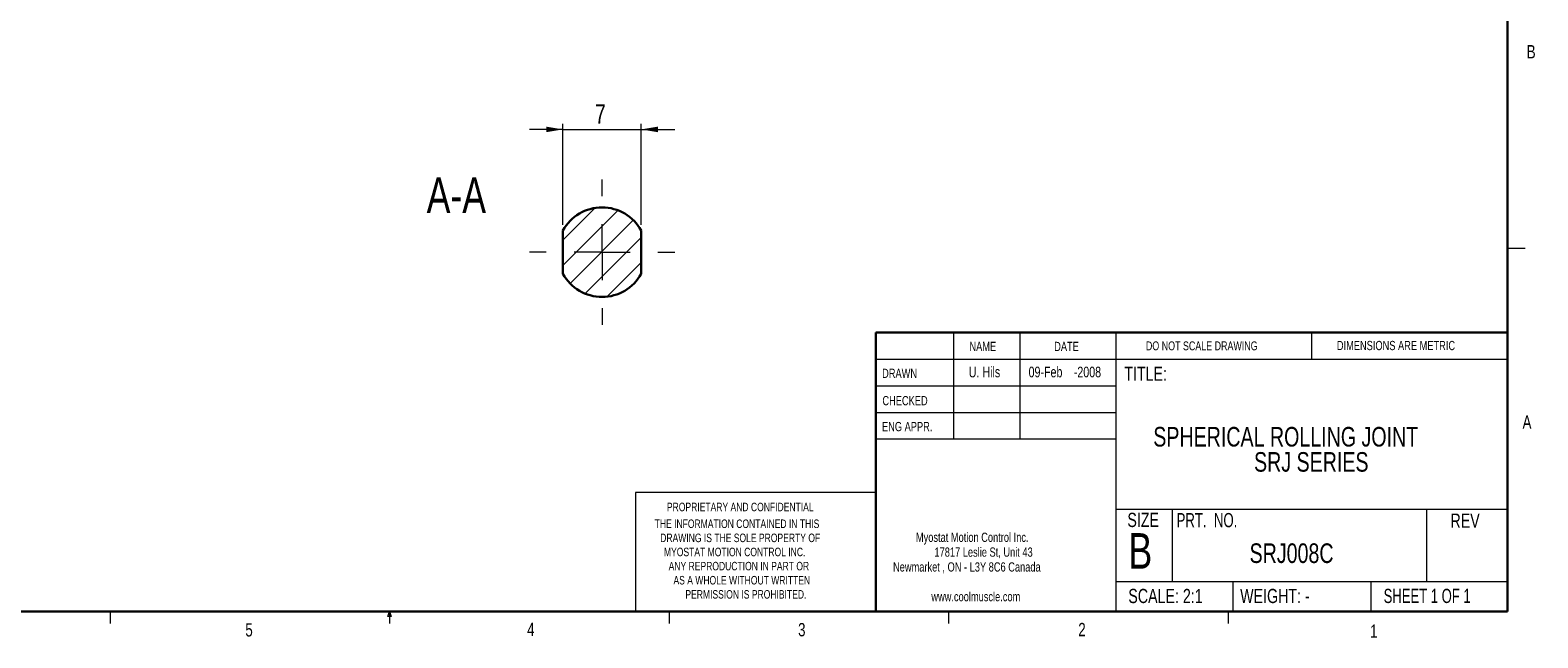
# Model space of a CAD drawing. Header units: millimetres. Extents: x 11 to 649, y 5 to 275.
# Tile 3 of 4: x 152 to 421, y 5 to 114. Entities that reach past the tile are written whole.
import ezdxf

# ---------------------------------------------------------------- set-up
doc = ezdxf.new("R2010")
doc.units = ezdxf.units.MM
doc.styles.add('SLDTEXTSTYLE0', font='TXT', dxfattribs={"width": 0.75})
doc.styles.add('SLDTEXTSTYLE1', font='TXT', dxfattribs={"width": 0.694444})
doc.styles.add('SLDTEXTSTYLE2', font='TXT', dxfattribs={"width": 0.6875})
doc.dimstyles.new('SLDDIMSTYLE2', dxfattribs={"dimtxt": 3.5, "dimasz": 3, "dimexe": 0, "dimexo": 0.0625, "dimgap": 0.875, "dimtad": 1, "dimlfac": 0.5, "dimrnd": 1e-09, "dimzin": 12, "dimdsep": 46, "dimtxsty": 'SLDTEXTSTYLE0', "dimsah": 1, "dimcen": 0.09, "dimadec": 0, "dimazin": 0, "dimtfac": 1, "dimtofl": 0, "dimtmove": 0, "dimatfit": 3, "dimfxl": 1, "dimtolj": 1, "dimtzin": 12, "dimarcsym": 0})

# ---------------------------------------------------------------- blocks, each defined once
blk = doc.blocks.new('SW_NOTE_0')
at = {"color": 0, "linetype": 'Continuous', "lineweight": 0, "char_height": 1.651, "attachment_point": 1, "style": 'SLDTEXTSTYLE0'}
for s, insert in [('Myostat Motion Control Inc.', (0, 2.13)), ('17817 Leslie St, Unit 43', (3.32, -0.52)), ('Newmarket , ON - L3Y 8C6 Canada', (-4.09, -3.17)), ('www.coolmuscle.com', (2.76, -8.48))]:
    blk.add_mtext(s, dxfattribs=dict(at, insert=insert))
blk = doc.blocks.new('SW_NOTE_1')
at = {"color": 0, "linetype": 'Continuous', "lineweight": 0, "char_height": 1.524, "attachment_point": 1, "style": 'SLDTEXTSTYLE0'}
for s, insert in [('THE INFORMATION CONTAINED IN THIS', (0, 1.96)), ('DRAWING IS THE SOLE PROPERTY OF', (1, -0.56)), ('MYOSTAT MOTION CONTROL INC. ', (1.67, -3.08)), ('ANY REPRODUCTION IN PART OR', (2.51, -5.61)), ('AS A WHOLE WITHOUT WRITTEN', (3.37, -8.13)), ('PERMISSION IS PROHIBITED.', (5.5, -10.66))]:
    blk.add_mtext(s, dxfattribs=dict(at, insert=insert))
blk = doc.blocks.new('SW_NOTE_2')
at = {"color": 0, "linetype": 'Continuous', "lineweight": 0, "char_height": 1.905, "attachment_point": 1, "style": 'SLDTEXTSTYLE0'}
for s, insert in [('09-Feb', (0, 2.46)), ('-2008', (8.09, 2.46))]:
    blk.add_mtext(s, dxfattribs=dict(at, insert=insert))
blk = doc.blocks.new('SW_NOTE_3')
at = {"color": 0, "linetype": 'Continuous', "lineweight": 0, "char_height": 3.5, "attachment_point": 1, "style": 'SLDTEXTSTYLE0'}
for s, insert in [('SPHERICAL ROLLING JOINT', (0, 4.51)), ('SRJ SERIES', (18.03, 0.01))]:
    blk.add_mtext(s, dxfattribs=dict(at, insert=insert))
blk = doc.blocks.new('*D25')
at = {"color": 7, "linetype": 'Continuous', "lineweight": 0}
for p, q in [((246.95, 79.08), (246.95, 97.15)), ((260.95, 79.08), (260.95, 97.15)), ((246.95, 96.15), (240.95, 96.15)), ((246.95, 96.15), (260.95, 96.15)), ((260.95, 96.15), (266.95, 96.15))]:
    blk.add_line(p, q, dxfattribs=at)
for points in [[(246.95, 96.15), (243.95, 96.65), (243.95, 95.65)], [(260.95, 96.15), (263.95, 95.65), (263.95, 96.65)]]:
    blk.add_solid(points, dxfattribs=at)
at = {"color": 7, "linetype": 'Continuous', "lineweight": 0, "insert": (252.66, 100.66), "char_height": 3.5, "attachment_point": 1, "style": 'SLDTEXTSTYLE0'}
blk.add_mtext('7', dxfattribs=at)
blk = doc.blocks.new('SW_CENTERMARKSYMBOL_3')
at = {"color": 0, "linetype": 'Continuous', "lineweight": 0}
for p, q in [((0, 10), (0, 13)), ((0, 0), (0, 5)), ((-10, 0), (-13, 0)), ((0, 0), (-5, 0)), ((0, 0), (0, -5)), ((0, 0), (5, 0)), ((10, 0), (13, 0)), ((0, -10), (0, -13))]:
    blk.add_line(p, q, dxfattribs=at)

msp = doc.modelspace()

# ---------------------------------------------------------------- hatches: boundary and pattern name
at = {"linetype": 'Continuous', "lineweight": 0}
h = msp.add_hatch(dxfattribs=at)
h.set_pattern_fill('ANSI31', style=0)
edge = h.paths.add_edge_path(flags=0)
edge.add_arc((253.949, 74.209), 8, 28.95502, 151.04498)
edge.add_line((246.949, 78.081), (246.949, 70.336))
edge.add_arc((253.949, 74.209), 8, 208.95502, 331.04498)
edge.add_line((260.949, 70.336), (260.949, 78.081))
h = msp.add_hatch(dxfattribs=at)
h.set_pattern_fill('ANSI31', style=0)
edge = h.paths.add_edge_path(flags=0)
edge.add_arc((253.949, 74.209), 8, 28.95502, 151.04498)
edge.add_line((246.949, 78.081), (246.949, 70.336))
edge.add_arc((253.949, 74.209), 8, 208.95502, 331.04498)
edge.add_line((260.949, 70.336), (260.949, 78.081))

# ---------------------------------------------------------------- linework, layer by layer
at = {"color": 7, "linetype": 'Continuous', "lineweight": 30}
for p, q in [((415.957, 9.959), (415.957, 270.309)), ((246.949, 78.081), (246.949, 70.336)), ((260.949, 70.336), (260.949, 78.081)), ((302.919, 59.853), (415.957, 59.853)), ((302.919, 59.853), (302.919, 9.959)), ((415.957, 9.959), (15.907, 9.959))]:
    msp.add_line(p, q, dxfattribs=at)
at = {"color": 7, "linetype": 'Continuous', "lineweight": 0}
for p, q in [((415.957, 74.937), (419.132, 74.937)), ((316.817, 59.853), (316.817, 40.803)), ((328.717, 59.853), (328.717, 40.803)), ((345.885, 59.853), (345.885, 9.959)), ((380.921, 55.091), (380.921, 59.853)), ((302.919, 55.091), (415.957, 55.091)), ((302.919, 50.328), (345.885, 50.328)), ((302.919, 45.566), (345.885, 45.566)), ((345.885, 40.803), (302.919, 40.803)), ((259.953, 31.278), (259.953, 9.959)), ((302.919, 31.278), (259.953, 31.278)), ((345.885, 28.243), (415.957, 28.243)), ((355.932, 28.243), (355.932, 15.366)), ((401.43, 28.243), (401.43, 15.366)), ((345.885, 15.366), (415.957, 15.366)), ((366.793, 15.366), (366.793, 9.959)), ((391.48, 15.366), (391.48, 9.959)), ((165.919, 9.959), (165.919, 7.805)), ((215.589, 9.081), (215.925, 9.959)), ((216.244, 9.081), (215.589, 9.081)), ((215.925, 9.959), (215.925, 7.805)), ((215.925, 9.959), (216.244, 9.081)), ((265.932, 9.959), (265.932, 7.805)), ((315.938, 9.959), (315.938, 7.805)), ((365.944, 9.959), (365.944, 7.805))]:
    msp.add_line(p, q, dxfattribs=at)
at = {"color": 7, "linetype": 'Continuous', "lineweight": 30}
for start, end in [(28.95502, 151.04498), (208.95502, 331.04498)]:
    msp.add_arc((253.949, 74.209), 8, start, end, dxfattribs=at)

# ---------------------------------------------------------------- block references
at = {"color": 7, "linetype": 'Continuous', "lineweight": 0}
for name, p in [('SW_CENTERMARKSYMBOL_3', (253.949, 74.209)), ('SW_NOTE_2', (330.261, 51.281)), ('SW_NOTE_3', (352.572, 38.458)), ('SW_NOTE_1', (263.354, 24.464)), ('SW_NOTE_0', (310.101, 21.941))]:
    msp.add_blockref(name, p, dxfattribs=at)

# ---------------------------------------------------------------- texts
at = {"color": 7, "linetype": 'Continuous', "lineweight": 0, "attachment_point": 1}
for s, insert, char_height, style in [('B', (419.392, 111.229), 2.381, 'SLDTEXTSTYLE0'), ('A-A', (222.568, 87.566), 6.35, 'SLDTEXTSTYLE0'), ('NAME', (319.681, 58.182), 1.651, 'SLDTEXTSTYLE0'), ('DATE', (334.845, 58.182), 1.651, 'SLDTEXTSTYLE0'), ('DO NOT SCALE DRAWING', (351.251, 58.259), 1.5875, 'SLDTEXTSTYLE0'), ('DIMENSIONS ARE METRIC', (385.416, 58.349), 1.651, 'SLDTEXTSTYLE0'), ('DRAWN', (304.053, 53.381), 1.651, 'SLDTEXTSTYLE0'), ('U. Hils', (319.559, 53.737), 1.905, 'SLDTEXTSTYLE0'), ('TITLE:', (347.375, 53.755), 2.54, 'SLDTEXTSTYLE0'), ('CHECKED', (304.107, 48.495), 1.651, 'SLDTEXTSTYLE0'), ('ENG APPR.', (304.034, 43.859), 1.651, 'SLDTEXTSTYLE0'), ('A', (418.645, 45.025), 2.381, 'SLDTEXTSTYLE0'), ('PROPRIETARY AND CONFIDENTIAL', (265.554, 29.424), 1.524, 'SLDTEXTSTYLE0'), ('SIZE', (347.936, 27.617), 2.54, 'SLDTEXTSTYLE0'), ('PRT.  NO.', (356.737, 27.581), 2.54, 'SLDTEXTSTYLE1'), ('REV', (405.742, 27.482), 2.54, 'SLDTEXTSTYLE0'), ('B', (348.137, 23.983), 6.35, 'SLDTEXTSTYLE0'), ('SRJ008C', (369.802, 22.151), 3.5, 'SLDTEXTSTYLE0'), ('SCALE: 2:1', (348.105, 14.023), 2.54, 'SLDTEXTSTYLE0'), ('WEIGHT: -', (368.119, 14.023), 2.54, 'SLDTEXTSTYLE0'), ('SHEET 1 OF 1', (393.788, 14.032), 2.54, 'SLDTEXTSTYLE2'), ('5', (190.122, 7.889), 2.381, 'SLDTEXTSTYLE0'), ('4', (240.541, 7.969), 2.381, 'SLDTEXTSTYLE0'), ('3', (289.021, 7.915), 2.381, 'SLDTEXTSTYLE0'), ('2', (339.148, 7.936), 2.381, 'SLDTEXTSTYLE0'), ('1', (391.371, 7.655), 2.381, 'SLDTEXTSTYLE0')]:
    msp.add_mtext(s, dxfattribs=dict(at, insert=insert, char_height=char_height, style=style))

# ---------------------------------------------------------------- dimensions: what is measured, and where the dimension line sits
at = {"color": 7, "linetype": 'Continuous', "lineweight": 0}
dim = msp.add_linear_dim(base=(260.949, 96.153), p1=(246.949, 78.081), p2=(260.949, 78.081), dimstyle='SLDDIMSTYLE2', dxfattribs=at)
dim.commit()
dim.dimension.update_dxf_attribs({"geometry": '*D25', "text_midpoint": (253.949, 96.153), "dimtype": 160})

doc.saveas('drawing.dxf')
